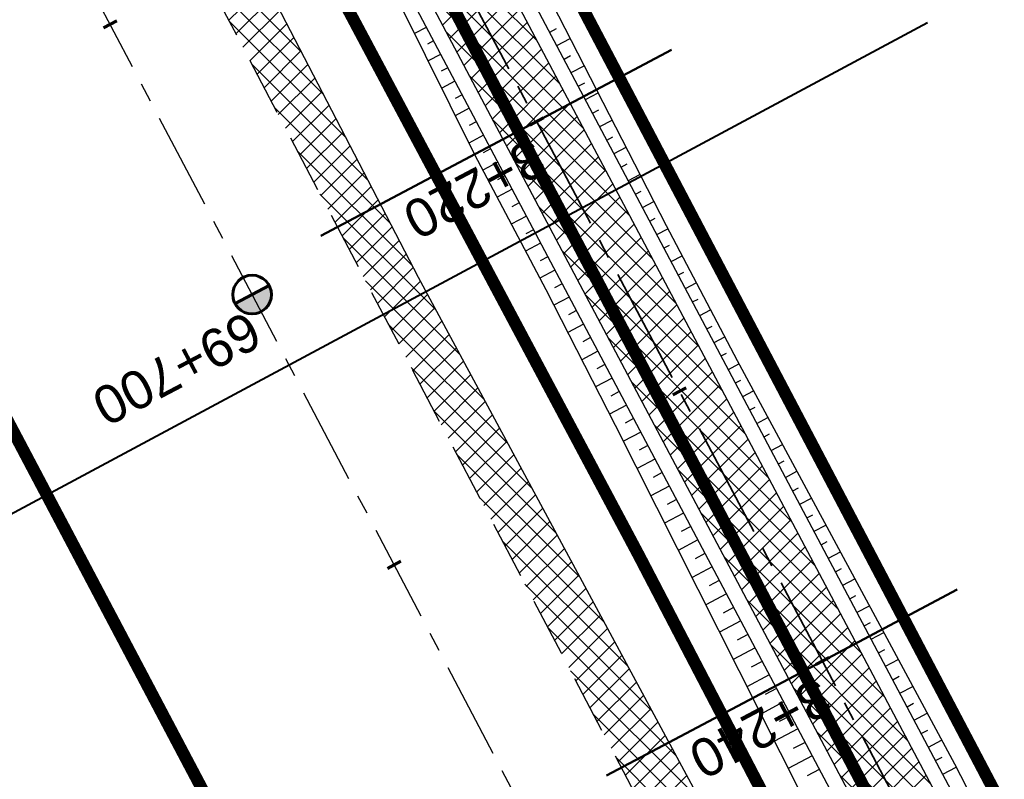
# Model space of a CAD drawing. Header units: metres. Extents: x 7529682 to 7533711, y 5721195 to 5727842.
# Tile 90 of 232: x 7531200 to 7531232, y 5724934 to 5724958. Entities that reach past the tile are written whole.
import ezdxf

# ---------------------------------------------------------------- set-up
doc = ezdxf.new("R2010")
doc.units = ezdxf.units.M
for name, pattern in [('817-dzialki-09-05-04$0$HIDDEN', [0.375, 0.25, -0.125]), ('ACAD_ISO05W100', [33, 24, -3, 0, -3, 0, -3]), ('CENTER', [50.800000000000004, 31.75, -6.35, 6.35, -6.35]), ('CENTER2', [28.575000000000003, 19.05, -3.175, 3.175, -3.175]), ('HIDDEN', [9.524999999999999, 6.35, -3.175])]:
    doc.linetypes.add(name, pattern=pattern)
for name, color, linetype in [('C-DROGI-SYTUACJA', 7, 'Continuous'), ('C-DROGI-SYTUACJA-ETYKIETY', 7, 'Continuous'), ('D-hatch-pobocza', 131, 'Continuous'), ('D-pobocza', 60, 'Continuous'), ('D-rowy', 160, 'Continuous'), ('D-skarpa', 2, 'Continuous'), ('D-skarpa-kreskowanie', 2, 'Continuous')]:
    doc.layers.add(name, color=color, linetype=linetype)
for name, color, linetype, lineweight, true_color in [('D-hatch-ciag-pieszo-rowerowy', 7, 'Continuous', 13, 0xff9f80), ('D-LR-etap-III', 7, '817-dzialki-09-05-04$0$HIDDEN', 50, 0x00008f), ('D-przekroje-pop', 7, 'Continuous', 50, 0x000099), ('D-typowe', 7, 'Continuous', 40, 0x0061c2)]:
    doc.layers.add(name, color=color, linetype=linetype, lineweight=lineweight, true_color=true_color)
for name, color, linetype, lineweight in [('D-krawędzie', 3, 'Continuous', 30), ('D-obrzeża', 2, 'Continuous', 30), ('D-oś', 10, 'CENTER', 30), ('D-pas-drogowy', 7, 'ACAD_ISO05W100', 50)]:
    doc.layers.add(name, color=color, linetype=linetype, lineweight=lineweight)
doc.layers.add('poprzeczki', color=7, linetype='Continuous', true_color=0x0000c7)
doc.styles.get("Standard").update_dxf_attribs({"font": 'arial.ttf'})

# ---------------------------------------------------------------- blocks, each defined once
blk = doc.blocks.new('kilometraz')
at = {"linetype": 'ByBlock', "lineweight": -2}
blk.add_hatch(color=0, dxfattribs=at).paths.add_polyline_path([(0, -0.28125, 0.4142135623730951), (0.28125, 0, 0.4142135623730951), (0, 0.28125)])
at = {"color": 0, "linetype": 'ByBlock', "lineweight": -2}
blk.add_line((0, 0.28125), (0, -0.28125), dxfattribs=at)
blk.add_circle((0, 0), 0.28125, dxfattribs=at)
blk = doc.blocks.new('AeccTickLine')
at = {"color": 0, "linetype": 'ByBlock', "lineweight": -2}
blk.add_line((0, 1), (-3.673819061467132e-16, -1), dxfattribs=at)

msp = doc.modelspace()

# ---------------------------------------------------------------- hatches: boundary and pattern name
at = {"layer": 'D-hatch-ciag-pieszo-rowerowy'}
h = msp.add_hatch(dxfattribs=at)
h.set_pattern_fill('ANSI37', color=256, scale=0.15, style=0)
h.set_pattern_definition([(45, (0.8853450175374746, 0.4649341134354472), (-0.3367596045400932, 0.3367596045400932), []), (135, (0.8853450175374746, 0.4649341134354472), (-0.3367596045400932, -0.3367596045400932), [])])
h.paths.add_polyline_path([(7531176.001662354, 5725035.63263457), (7531173.776119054, 5725034.493482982), (7531202.515371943, 5724979.795162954), (7531233.695975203, 5724920.949650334), (7531258.824090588, 5724873.473403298), (7531292.224994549, 5724809.507396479), (7531303.703463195, 5724787.477282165), (7531306.469608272, 5724787.578715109), (7531294.441068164, 5724810.664555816), (7531261.036940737, 5724874.63673589), (7531235.905024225, 5724922.120164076), (7531204.726462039, 5724980.961824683)])
at = {"layer": 'D-hatch-pobocza'}
h = msp.add_hatch(dxfattribs=at)
h.set_pattern_fill('ANSI37', color=256, scale=0.15, style=0)
h.set_pattern_definition([(45, (0, 0), (-0.3367596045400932, 0.3367596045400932), []), (135, (0, 0), (-0.3367596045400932, -0.3367596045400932), [])])
h.paths.add_polyline_path([(7531224.12, 5724929.62), (7531213.15, 5724949.98), (7531200.73, 5724973.91), (7531188.83, 5724996.41), (7531176.889999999, 5725019.33), (7531166.91, 5725038.07), (7531158.980160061, 5725054.059290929), (7531158.14196267, 5725051.386259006), (7531167.380094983, 5725033.766927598), (7531197.164745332, 5724976.987689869), (7531228.151004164, 5724918.034426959), (7531253.152837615, 5724870.491119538), (7531286.7961686, 5724806.653565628), (7531296.234606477, 5724788.675232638), (7531298.77605959, 5724787.517560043), (7531278.139999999, 5724826.49), (7531263.88, 5724853.83), (7531259.009999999, 5724862.85), (7531247.509999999, 5724884.88), (7531235.21, 5724908.21)])

# ---------------------------------------------------------------- linework, layer by layer
at = {"layer": 'C-DROGI-SYTUACJA', "color": 10, "linetype": 'CENTER2', "lineweight": 35, "ltscale": 0.2}
msp.add_lwpolyline([(7531154.313313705, 5725078.4002911, -0.06893621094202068), (7531156.868938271, 5725074.829562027), (7531166.993104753, 5725055.549823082, -0.06873154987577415), (7531168.47910387, 5725051.431584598), (7531169.100428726, 5725048.502816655, 0.0687825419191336), (7531171.889509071, 5725040.775727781), (7531203.620916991, 5724980.378493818), (7531234.800499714, 5724921.534907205), (7531259.930515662, 5724874.055069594), (7531293.333031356, 5724810.085976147), (7531313.159872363, 5724772.033203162), (7531341.528881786, 5724719.923105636, -0.009023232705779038), (7531346.533284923, 5724710.322073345), (7531363.734853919, 5724675.815312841), (7531380.064961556, 5724644.822693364), (7531398.584264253, 5724609.362510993), (7531424.896642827, 5724559.228182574), (7531446.141834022, 5724518.960513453), (7531474.815809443, 5724464.451899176), (7531498.201389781, 5724419.897359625)], format="xyb", dxfattribs=at)
at = {"layer": 'D-krawędzie', "linetype": 'HIDDEN', "ltscale": 0.3, "flags": 128}
msp.add_lwpolyline([(7530572.009999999, 5726166.06), (7530620.380949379, 5726072.761487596), (7530641.555222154, 5726032.007915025), (7530660.960861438, 5725995.070069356), (7530689.128213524, 5725941.540167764), (7530707.335918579, 5725907.031820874), (7530725.255781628, 5725873.092686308), (7530743.969545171, 5725837.653904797), (7530770.526708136, 5725787.119408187), (7530787.864146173, 5725754.266918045), (7530809.897571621, 5725712.541613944), (7530824.739035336, 5725684.389287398), (7530840.856259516, 5725653.693092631), (7530860.675070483, 5725616.154465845), (7530865.283000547, 5725607.394015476), (7530878.050274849, 5725583.079962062), (7530918.171722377, 5725507.178125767), (7530950.162943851, 5725446.305402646), (7530993.419108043, 5725364.264712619), (7531022.766433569, 5725308.719304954), (7531053.80955549, 5725249.872416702), (7531081.165622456, 5725197.874670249), (7531103.902359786, 5725154.540603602), (7531128.123220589, 5725108.448161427), (7531149.3, 5725068.249999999), (7531167.380094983, 5725033.766927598), (7531197.164745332, 5724976.987689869), (7531228.151004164, 5724918.034426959), (7531253.152837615, 5724870.491119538), (7531286.7961686, 5724806.653565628), (7531306.739858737, 5724768.664832), (7531335.094443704, 5724714.652299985), (7531357.3191504, 5724672.438740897), (7531373.644908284, 5724641.454376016), (7531392.161870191, 5724605.998675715), (7531418.480331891, 5724555.852756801), (7531439.726902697, 5724515.582472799), (7531468.399107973, 5724461.077223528), (7531491.782023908, 5724416.527754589), (7531531.990296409, 5724339.832565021), (7531557.226635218, 5724291.658956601), (7531569.851546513, 5724267.577443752), (7531591.375556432, 5724226.547822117), (7531610.003879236, 5724191.103071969), (7531616.882991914, 5724177.998849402), (7531629.984986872, 5724153.025496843), (7531641.006768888, 5724132.021778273), (7531664.906257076, 5724087.616922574), (7531677.64401952, 5724064.785715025), (7531683.112433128, 5724054.988140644), (7531686.752875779, 5724048.180044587), (7531695.447538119, 5724031.696667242), (7531703.748818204, 5724015.917210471), (7531709.214143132, 5724005.513965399), (7531719.388607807, 5723986.14687362), (7531726.295217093, 5723973.000144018), (7531732.740794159, 5723960.735633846), (7531735.13, 5723956.19)], dxfattribs=at)
at = {"layer": 'D-LR-etap-III', "ltscale": 10, "flags": 128}
msp.add_lwpolyline([(7531750.474471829, 5723895.103125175, 0.4, 0.4, 0), (7531750.505, 5723895.13, 0.4, 0.4, 0), (7531682.71, 5724022.92, 0.4, 0.4, 0), (7531619.177023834, 5724147.203692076, 0.4, 0.4, 0), (7531592.308960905, 5724198.48863389, 0.4, 0.4, 0), (7531553.263875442, 5724272.918564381, 0.4, 0.4, 0), (7531504.019999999, 5724366.79, 0.4, 0.4, 0), (7531482.09, 5724407.62, 0.4, 0.4, 0), (7531412.350402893, 5724541.182759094, 0.4, 0.4, 0), (7531388.463669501, 5724586.929768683, 0.4, 0.4, 0), (7531345.12, 5724669.94, 0.4, 0.4, 0), (7531127.66, 5725081.67, 0.4, 0.4, 0), (7531059.253139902, 5725211.040795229, 0.4, 0.4, 0), (7531008.007244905, 5725307.953830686, 0.4, 0.4, 0), (7530964.181635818, 5725390.835555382, 0.4, 0.4, 0), (7530914.557354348, 5725484.683561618, 0.4, 0.4, 0), (7530865.243241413, 5725577.493975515, 0.4, 0.4, 0), (7530840.085257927, 5725624.058651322, 0.4, 0.4, 0), (7530802.559525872, 5725694.924584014, 0.4, 0.4, 0), (7530755.54, 5725787.51, 0.4, 0.4, 0), (7530708.717810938, 5725876.303221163, 0.4, 0.4, 0), (7530695.12, 5725902.09, 0.4, 0.4, 0), (7530642.91397006, 5726001.07839487, 0.4, 0.4, 0), (7530634.934723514, 5726016.146615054, 0.4, 0.4, 0), (7530610.820000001, 5726061.929999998, 0.4, 0.4, 0), (7530610.820000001, 5726061.929999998, 0.4, 0.4, 0), (7530607.21, 5726063.51, 0.4, 0.4, 0), (7530597.42, 5726080.68, 0.4, 0.4, 0), (7530591.16, 5726088.44, 0.4, 0.4, 0), (7530581.28, 5726107.21, 0.4, 0.4, 0), (7530571.29, 5726130.56, 0.4, 0.4, 0), (7530549.554994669, 5726171.527317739, 0.4, 0.4, 0), (7530531.014309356, 5726206.473807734, 0.4, 0.4, 0), (7530516.461208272, 5726236.016618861, 0.4, 0.4, 0), (7530500.798929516, 5726266.141265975, 0.4, 0.4, 0), (7530491.349999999, 5726283.94, 0.4, 0.4, 0), (7530482.4, 5726303.41, 0.4, 0.4, 0), (7530482.4, 5726303.41, 0.4, 0.4, 0), (7530450.41, 5726357.28, 0.4, 0.4, 0), (7530397.759396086, 5726458.499907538, 0.4, 0.4, 0), (7530334.707815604, 5726583.664702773, 0.4, 0.4, 0), (7530303.939274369, 5726645.167943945, 0.4, 0.4, 0), (7530300.509779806, 5726651.777515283, 0.4, 0.4, 0), (7530289.213532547, 5726671.966724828, 0.4, 0.4, 0), (7530281.54, 5726685.57, 0.4, 0.4, 0), (7530261.37085633, 5726724.163374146, 0.4, 0.4, 0), (7530254.03, 5726738.21, 0.4, 0.4, 0), (7530197.219999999, 5726845.06, 0.4, 0.4, 0), (7530194.71, 5726849.15, 0.4, 0.4, 0), (7530195.92, 5726850.75, 0.4, 0.4, 0), (7530170.546669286, 5726892.961489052, 0.4, 0.4, 0), (7530143.174718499, 5726945.065838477, 0.4, 0.4, 0), (7530105.059999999, 5727018.32, 0.4, 0.4, 0), (7530100.059999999, 5727027.16, 0.4, 0.4, 0), (7530062.318670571, 5727099.625398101, 0.4, 0.4, 0), (7530015.378537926, 5727189.420463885, 0.4, 0.4, 0), (7529983.207960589, 5727250.206596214, 0.4, 0.4, 0), (7529953.284293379, 5727306.74720398, 0.4, 0.4, 0), (7529900.67053443, 5727406.15903814, 0.4, 0.4, 0), (7529890.630239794, 5727425.131178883, 0.4, 0.4, 0), (7529875.155383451, 5727454.426350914, 0.4, 0.4, 0), (7529857.560096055, 5727487.787346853, 0.4, 0.4, 0), (7529835.194401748, 5727530.19312405, 0.4, 0.4, 0), (7529811.740544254, 5727574.662079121, 0.4, 0.4, 0), (7529792.101859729, 5727611.922638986, 0.4, 0.4, 0), (7529768.066117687, 5727657.469613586, 0.4, 0.4, 0), (7529755.210566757, 5727682.131373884, 0.4, 0.4, 0), (7529753.309999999, 5727681.13, 0.4, 0.4, 0), (7529739.21, 5727707.77, 0.4, 0.4, 0), (7529735.394745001, 5727711.251990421, 0.4, 0.4, 0), (7529725.42, 5727730.2, 0.4, 0.4, 0), (7529723.55, 5727729.88, 0.4, 0.4, 0), (7529695.566668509, 5727782.932080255, 0.4, 0.4, 0), (7529717.67971874, 5727794.024357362, 0.4, 0.4, 0), (7529736.274870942, 5727758.647400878, 0.4, 0.4, 0), (7529736.274870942, 5727758.647400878, 0.4, 0.4, 0), (7529744.511003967, 5727750.406106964, 0.4, 0.4, 0), (7529744.511003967, 5727750.406106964, 0.4, 0.4, 0), (7529750.282568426, 5727738.549848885, 0.4, 0.4, 0), (7529777.108510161, 5727687.569424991, 0.4, 0.4, 0), (7529796.51537536, 5727651.329932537, 0.4, 0.4, 0), (7529814.937945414, 5727616.793170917, 0.4, 0.4, 0), (7529839.006722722, 5727572.303976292, 0.4, 0.4, 0), (7529860.617626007, 5727532.509108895, 0.4, 0.4, 0), (7529882.348967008, 5727491.504261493, 0.4, 0.4, 0), (7529904.865139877, 5727449.096370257, 0.4, 0.4, 0), (7529920.747384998, 5727418.884773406, 0.4, 0.4, 0), (7529946.676504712, 5727368.547487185, 0.4, 0.4, 0), (7529972.024701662, 5727320.573310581, 0.4, 0.4, 0), (7529987.740014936, 5727290.153392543, 0.4, 0.4, 0), (7529996.497385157, 5727273.661630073, 0.4, 0.4, 0), (7530017.541471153, 5727234.202689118, 0.4, 0.4, 0), (7530033.053657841, 5727204.864166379, 0.4, 0.4, 0), (7530051.622983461, 5727170.222745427, 0.4, 0.4, 0), (7530069.276612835, 5727137.015751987, 0.4, 0.4, 0), (7530089.385386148, 5727097.533639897, 0.4, 0.4, 0), (7530109.712512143, 5727060.746615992, 0.4, 0.4, 0), (7530136.769722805, 5727011.640131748, 0.4, 0.4, 0), (7530162.446686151, 5726962.743777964, 0.4, 0.4, 0), (7530187.674104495, 5726916.992101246, 0.4, 0.4, 0), (7530207.820739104, 5726879.335323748, 0.4, 0.4, 0), (7530230.625609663, 5726834.518686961, 0.4, 0.4, 0), (7530262.288093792, 5726776.61832811, 0.4, 0.4, 0), (7530277.509672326, 5726760.213143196, 0.4, 0.4, 0), (7530286.036865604, 5726744.106684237, 0.4, 0.4, 0), (7530288.097472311, 5726735.884066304, 0.4, 0.4, 0), (7530290.393870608, 5726725.046963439, 0.4, 0.4, 0), (7530296.17664807, 5726713.582980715, 0.4, 0.4, 0), (7530302.726195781, 5726701.18226779, 0.4, 0.4, 0), (7530325.685047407, 5726657.466383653, 0.4, 0.4, 0), (7530343.243978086, 5726623.648592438, 0.4, 0.4, 0), (7530360.229820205, 5726591.746871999, 0.4, 0.4, 0), (7530383.20855044, 5726548.059469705, 0.4, 0.4, 0), (7530406.017875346, 5726503.605514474, 0.4, 0.4, 0), (7530427.464919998, 5726462.620289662, 0.4, 0.4, 0), (7530447.9278544, 5726424.388014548, 0.4, 0.4, 0), (7530471.126878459, 5726379.920667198, 0.4, 0.4, 0), (7530490.501003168, 5726343.033350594, 0.4, 0.4, 0), (7530509.499458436, 5726306.733076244, 0.4, 0.4, 0), (7530529.890269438, 5726267.244072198, 0.4, 0.4, 0), (7530543.852446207, 5726238.990319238, 0.4, 0.4, 0), (7530554.808897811, 5726218.943990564, 0.4, 0.4, 0), (7530559.027108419, 5726212.223286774, 0.4, 0.4, 0), (7530563.060988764, 5726206.409670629, 0.4, 0.4, 0), (7530566.93354971, 5726200.463543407, 0.4, 0.4, 0), (7530569.771022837, 5726194.901501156, 0.4, 0.4, 0), (7530571.47319415, 5726191.282350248, 0.4, 0.4, 0), (7530572.839142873, 5726188.024533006, 0.4, 0.4, 0), (7530575.295071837, 5726182.034664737, 0.4, 0.4, 0), (7530579.736851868, 5726173.306070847, 0.4, 0.4, 0), (7530583.3, 5726167.41, 0.4, 0.4, 0), (7530593.4, 5726163.33, 0.4, 0.4, 0), (7530598.618375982, 5726155.264489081, 0.4, 0.4, 0), (7530608.258304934, 5726140.497132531, 0.4, 0.4, 0), (7530603.269999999, 5726136.83, 0.4, 0.4, 0), (7530606.53, 5726131.84, 0.4, 0.4, 0), (7530604.239057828, 5726124.21679044, 0.4, 0.4, 0), (7530605.847136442, 5726121.630127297, 0.4, 0.4, 0), (7530608.971611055, 5726116.164124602, 0.4, 0.4, 0), (7530618.114293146, 5726097.791111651, 0.4, 0.4, 0), (7530651.213125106, 5726034.959524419, 0.4, 0.4, 0), (7530670.243741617, 5725998.61095082, 0.4, 0.4, 0), (7530698.075474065, 5725945.952624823, 0.4, 0.4, 0), (7530716.505955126, 5725911.3051464, 0.4, 0.4, 0), (7530735.223454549, 5725875.667401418, 0.4, 0.4, 0), (7530752.504235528, 5725842.154920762, 0.4, 0.4, 0), (7530778.310652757, 5725793.501254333, 0.4, 0.4, 0), (7530797.499961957, 5725756.381811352, 0.4, 0.4, 0), (7530812.518974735, 5725728.28874362, 0.4, 0.4, 0), (7530820.039295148, 5725713.160404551, 0.4, 0.4, 0), (7530822.422446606, 5725710.193574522, 0.4, 0.4, 0), (7530833.154893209, 5725688.800634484, 0.4, 0.4, 0), (7530849.629354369, 5725656.158601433, 0.4, 0.4, 0), (7530867.98290276, 5725621.963939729, 0.4, 0.4, 0), (7530872.629809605, 5725612.88760475, 0.4, 0.4, 0), (7530880.354488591, 5725597.594500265, 0.4, 0.4, 0), (7530883.839446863, 5725593.389159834, 0.4, 0.4, 0), (7530891.782113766, 5725587.763349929, 0.4, 0.4, 0), (7530895.038670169, 5725584.280746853, 0.4, 0.4, 0), (7530897.033644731, 5725580.941110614, 0.4, 0.4, 0), (7530900.951646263, 5725579.945856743, 0.4, 0.4, 0), (7530904.80970798, 5725571.977328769, 0.4, 0.4, 0), (7530903.682362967, 5725568.566434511, 0.4, 0.4, 0), (7530908.900614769, 5725558.844845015, 0.4, 0.4, 0), (7530910.252030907, 5725545.671606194, 0.4, 0.4, 0), (7530912.872986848, 5725538.645543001, 0.4, 0.4, 0), (7530945.278171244, 5725478.464284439, 0.4, 0.4, 0), (7530959.692318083, 5725450.24628822, 0.4, 0.4, 0), (7531002.82670893, 5725368.192370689, 0.4, 0.4, 0), (7531044.703532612, 5725290.314293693, 0.4, 0.4, 0), (7531064.098839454, 5725253.212562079, 0.4, 0.4, 0), (7531083.010253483, 5725216.677517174, 0.4, 0.4, 0), (7531113.013137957, 5725158.465613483, 0.4, 0.4, 0), (7531137.364304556, 5725113.07076138, 0.4, 0.4, 0), (7531150.830830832, 5725086.711759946, 0.4, 0.4, 0), (7531159.745663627, 5725076.640848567, 0.4, 0.4, 0), (7531166.309999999, 5725074.58, 0.4, 0.4, 0), (7531172.29, 5725062.58, 0.4, 0.4, 0), (7531170.589828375, 5725055.605912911, 0.4, 0.4, 0), (7531173.732823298, 5725044.080706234, 0.4, 0.4, 0), (7531215.342008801, 5724964.859648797, 0.4, 0.4, 0), (7531238.054496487, 5724921.684649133, 0.4, 0.4, 0), (7531262.389821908, 5724875.282876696, 0.4, 0.4, 0), (7531295.587160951, 5724811.265731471, 0.4, 0.4, 0), (7531348.487908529, 5724712.362812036, 0.4, 0.4, 0), (7531363.740817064, 5724682.68394264, 0.4, 0.4, 0), (7531366.986905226, 5724675.865317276, 0.4, 0.4, 0), (7531382.541261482, 5724646.110625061, 0.4, 0.4, 0), (7531401.299165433, 5724610.874551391, 0.4, 0.4, 0), (7531428.964837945, 5724558.862274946, 0.4, 0.4, 0), (7531449.111202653, 5724520.397801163, 0.4, 0.4, 0), (7531477.292992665, 5724465.831467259, 0.4, 0.4, 0), (7531500.996290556, 5724421.112506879, 0.4, 0.4, 0), (7531512.121834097, 5724400.549045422, 0.4, 0.4, 0), (7531513.78163794, 5724396.757451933, 0.4, 0.4, 0), (7531526.32, 5724379.39, 0.4, 0.4, 0), (7531566.783642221, 5724302.73628205, 0.4, 0.4, 0), (7531578.579156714, 5724282.774819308, 0.4, 0.4, 0), (7531584.232619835, 5724273.111246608, 0.4, 0.4, 0), (7531590.109283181, 5724263.508189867, 0.4, 0.4, 0), (7531593.027899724, 5724258.771479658, 0.4, 0.4, 0), (7531595.711841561, 5724254.226824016, 0.4, 0.4, 0), (7531601.659976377, 5724243.898197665, 0.4, 0.4, 0), (7531606.097733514, 5724235.986407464, 0.4, 0.4, 0), (7531609.382207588, 5724230.799061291, 0.4, 0.4, 0), (7531611.580260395, 5724227.671180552, 0.4, 0.4, 0), (7531612.707802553, 5724225.86410867, 0.4, 0.4, 0), (7531618.665224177, 5724214.480919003, 0.4, 0.4, 0), (7531619.885522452, 5724212.333950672, 0.4, 0.4, 0), (7531620.931818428, 5724210.787064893, 0.4, 0.4, 0), (7531623.518605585, 5724207.111542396, 0.4, 0.4, 0), (7531626.143926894, 5724203.61306897, 0.4, 0.4, 0), (7531632.022984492, 5724196.485954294, 0.4, 0.4, 0), (7531653.949089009, 5724152.617641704, 0.4, 0.4, 0), (7531656.750690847, 5724143.103797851, 0.4, 0.4, 0), (7531659.61440691, 5724133.254504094, 0.4, 0.4, 0), (7531661.627147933, 5724128.646047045, 0.4, 0.4, 0.01093811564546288), (7531674.314987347, 5724101.43546424, 0.4, 0.4, 0), (7531685.137626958, 5724081.408252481, 0.4, 0.4, 0), (7531692.159945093, 5724066.277333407, 0.4, 0.4, 0), (7531699.662164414, 5724051.388120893, 0.4, 0.4, 0), (7531704.480624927, 5724040.808561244, 0.4, 0.4, 0), (7531704.480624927, 5724040.808561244, 0.4, 0.4, 0), (7531704.401251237, 5724037.368913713, 0.4, 0.4, 0), (7531720.383609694, 5724003.441317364, 0.4, 0.4, 0), (7531728.79890528, 5723986.206298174, 0.4, 0.4, 0), (7531733.237926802, 5723977.192631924, 0.4, 0.4, 0), (7531736.750027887, 5723969.505210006, 0.4, 0.4, 0), (7531737.336143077, 5723968.518916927, 0.4, 0.4, 0), (7531738.285051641, 5723967.699360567, 0.4, 0.4, 0), (7531742.180915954, 5723962.346428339, 0.4, 0.4, 0), (7531744.286141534, 5723958.615526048, 0.4, 0.4, 0), (7531755.393260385, 5723944.192617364, 0.4, 0.4, 0), (7531758.69, 5723936.76, 0.4, 0.4, 0), (7531780.08, 5723929.25, 0.4, 0.4, 0), (7531792.611989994, 5723906.337708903, 0.4, 0.4, 0), (7531792.611989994, 5723906.337708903, 0.4, 0.4, 0), (7531756.962094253, 5723883.055323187, 0.4, 0.4, 0), (7531750.46, 5723895.130000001, 0.4, 0.4, 0), (7531750.46, 5723895.130000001, 0, 0, 0)], format="xyseb", dxfattribs=at)
at = {"layer": 'D-obrzeża'}
for points in [[(7531306.469608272, 5724787.578715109), (7531294.441068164, 5724810.664555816), (7531261.036940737, 5724874.63673589), (7531235.905024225, 5724922.120164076), (7531204.726462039, 5724980.961824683), (7531173.078268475, 5725041.196618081, -0.06878949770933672), (7531170.288801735, 5725048.924442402), (7531169.644367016, 5725051.962144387, 0.06857369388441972), (7531168.255622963, 5725055.814645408), (7531166.709236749, 5725058.763974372, -0.2909904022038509), (7531166.888084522, 5725060.902702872), (7531168.105220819, 5725062.504529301)], [(7531162.547399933, 5725061.317843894), (7531165.881540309, 5725054.958839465, -0.06857369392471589), (7531167.270284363, 5725051.106338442), (7531167.914945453, 5725048.067569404, 0.06878949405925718), (7531170.704411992, 5725040.339745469), (7531202.515371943, 5724979.795162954), (7531233.695975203, 5724920.949650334), (7531258.824090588, 5724873.473403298), (7531292.224994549, 5724809.507396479), (7531312.052212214, 5724771.453899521), (7531340.423454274, 5724719.339022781, -0.009020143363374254), (7531345.426151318, 5724709.741280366), (7531362.628782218, 5724675.232985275), (7531378.958019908, 5724644.242016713), (7531397.476854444, 5724608.78273076), (7531423.790449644, 5724558.646084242), (7531445.035916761, 5724518.377892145), (7531473.709538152, 5724463.869950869), (7531497.094585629, 5724419.316425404), (7531505.905040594, 5724402.510940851, -0.03317121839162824), (7531508.586352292, 5724396.450655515), (7531511.248060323, 5724389.164100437)]]:
    msp.add_lwpolyline(points, format="xyb", dxfattribs=at)
at = {"layer": 'D-oś', "ltscale": 0.1}
msp.add_lwpolyline([(7531488.682972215, 5724414.901138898), (7531465.30154836, 5724459.447768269), (7531436.630334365, 5724513.951133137), (7531415.382990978, 5724554.222881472), (7531389.061122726, 5724604.375291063), (7531370.54547166, 5724639.828481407), (7531354.22214964, 5724670.808223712), (7531331.99647235, 5724713.023626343), (7531303.640952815, 5724767.037938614), (7531283.698553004, 5724805.024214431), (7531250.055061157, 5724868.862076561), (7531225.052886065, 5724916.406033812), (7531194.065303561, 5724975.361817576), (7531164.280332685, 5725032.141666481), (7531146.201824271, 5725066.621712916), (7531125.025790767, 5725106.818458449), (7531100.803065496, 5725152.914450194), (7531078.067230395, 5725196.24679728), (7531050.712974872, 5725248.241100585), (7531019.671816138, 5725307.084268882), (7530990.323090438, 5725362.632329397), (7530947.065833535, 5725444.675091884), (7530915.075467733, 5725505.546186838), (7530874.953735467, 5725581.448561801)], dxfattribs=at)
at = {"layer": 'D-pas-drogowy', "ltscale": 0.2, "flags": 128}
msp.add_lwpolyline([(7531633.018560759, 5724182.834272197, 0.4, 0.4, 0), (7531617.558899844, 5724211.608162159, 0.4, 0.4, 0), (7531566.783642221, 5724302.73628205, 0.4, 0.4, 0), (7531538.419082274, 5724356.469679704, 0.4, 0.4, 0), (7531526.32, 5724379.39, 0.4, 0.4, 0), (7531516.102085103, 5724393.607319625, 0.4, 0.4, 0.001485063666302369), (7531513.78037409, 5724396.837773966, 0.4, 0.4, 0), (7531501.87, 5724413.41, 0.4, 0.4, 0), (7531474.926107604, 5724464.507896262, 0.4, 0.4, 0), (7531446.200436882, 5724518.992313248, 0.4, 0.4, 0), (7531424.962185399, 5724559.262257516, 0.4, 0.4, 0), (7531398.444460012, 5724609.565801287, 0.4, 0.4, 0), (7531379.647455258, 5724645.216004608, 0.4, 0.4, 0), (7531365.23, 5724672.56, 0.4, 0.4, 0), (7531341.305752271, 5724717.915356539, 0.4, 0.4, 0), (7531312.899996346, 5724771.788898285, 0.4, 0.4, 0), (7531292.590923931, 5724810.306502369, 0.4, 0.4, 0), (7531259.391619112, 5724873.271351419, 0.4, 0.4, 0), (7531233.740401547, 5724921.922582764, 0.4, 0.4, 0), (7531203.072738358, 5724980.092044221, 0.4, 0.4, 0), (7531173.471398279, 5725036.225177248, 0.4, 0.4, 0), (7531168.269999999, 5725046.09, 0.4, 0.4, 0), (7531172.29, 5725062.58, 0.4, 0.4, 0), (7531166.309999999, 5725074.58, 0.4, 0.4, 0), (7531150.32, 5725079.6, 0.4, 0.4, 0), (7531141.5, 5725096.43, 0.4, 0.4, 0), (7531109.311735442, 5725157.814415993, 0.4, 0.4, 0), (7531086.641300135, 5725201.047918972, 0.4, 0.4, 0), (7531059.198258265, 5725253.383662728, 0.4, 0.4, 0), (7531028.206828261, 5725312.48946212, 0.4, 0.4, 0), (7530999.104694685, 5725367.990143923, 0.4, 0.4, 0), (7530956.247527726, 5725449.724815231, 0.4, 0.4, 0), (7530924.397774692, 5725510.463768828, 0.4, 0.4, 0), (7530897.509999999, 5725561.74, 0.4, 0.4, 0), (7530894.46, 5725566.14, 0.4, 0.4, 0), (7530892.16, 5725570.49, 0.4, 0.4, 0), (7530869.362688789, 5725613.307018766, 0.4, 0.4, 0), (7530861.693971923, 5725627.704613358, 0.4, 0.4, 0), (7530852.74, 5725644.52, 0.4, 0.4, 0), (7530831.509999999, 5725684.2, 0.4, 0.4, 0), (7530811.13, 5725722.52, 0.4, 0.4, 0), (7530792.3476413, 5725757.940652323, 0.4, 0.4, 0), (7530768.03, 5725803.8, 0.4, 0.4, 0), (7530748.768542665, 5725840.178507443, 0.4, 0.4, 0), (7530727.7, 5725879.97, 0.4, 0.4, 0), (7530712.0981582, 5725909.54523909, 0.4, 0.4, 0), (7530693.644105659, 5725944.645156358, 0.4, 0.4, 0), (7530665.702224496, 5725997.538976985, 0.4, 0.4, 0), (7530641.759999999, 5726042.88, 0.4, 0.4, 0), (7530616.5, 5726091.48, 0.4, 0.4, 0), (7530604.628439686, 5726114.319880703, 0.4, 0.4, -0.007762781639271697), (7530602.5, 5726118.43, 0.4, 0.4, 0), (7530603.992037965, 5726123.394821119, 0.4, 0.4, 0), (7530606.53, 5726131.84, 0.4, 0.4, 0), (7530603.269999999, 5726136.83, 0.4, 0.4, 0), (7530593.775620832, 5726151.368713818, 0.4, 0.4, 0), (7530590.202637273, 5726156.84001263, 0.4, 0.4, 0), (7530583.3, 5726167.41, 0.4, 0.4, 0), (7530580.578343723, 5726170.427567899, 0.4, 0.4, 0), (7530575.849999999, 5726175.67, 0.4, 0.4, 0), (7530569.009999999, 5726186.66, 0.4, 0.4, 0), (7530562.555322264, 5726199.189409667, 0.4, 0.4, 0), (7530555.67, 5726211.39, 0.4, 0.4, 0), (7530548.29, 5726224.23, 0.4, 0.4, 0), (7530540.58, 5726237.71, 0.4, 0.4, 0), (7530532.679999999, 5726252.65, 0.4, 0.4, 0), (7530524.059999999, 5726269.35, 0.4, 0.4, 0), (7530502.82, 5726309.91, 0.4, 0.4, 0), (7530488.83, 5726336.63, 0.4, 0.4, 0), (7530466.03, 5726380.16, 0.4, 0.4, 0), (7530438.469999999, 5726432.77, 0.4, 0.4, 0), (7530424.53, 5726459.09, 0.4, 0.4, 0), (7530401.63, 5726502.97, 0.4, 0.4, 0), (7530383.38, 5726538.06, 0.4, 0.4, 0), (7530353.969999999, 5726593.52, 0.4, 0.4, 0), (7530338.469999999, 5726622.74, 0.4, 0.4, 0), (7530322.009999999, 5726653.88, 0.4, 0.4, 0), (7530297.54, 5726700.33, 0.4, 0.4, 0), (7530287.38, 5726719.6, 0.4, 0.4, 0), (7530285.94993921, 5726722.315508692, 0.4, 0.4, 0), (7530280.259999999, 5726733.12, 0.4, 0.4, 0), (7530266.73, 5726758.74, 0.4, 0.4, 0), (7530260.42, 5726770.47, 0.4, 0.4, 0), (7530253.25, 5726783.82, 0.4, 0.4, 0), (7530244.95, 5726799.33, 0.4, 0.4, 0), (7530239.389999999, 5726808.49, 0.4, 0.4, 0), (7530238.29, 5726807.9, 0.4, 0.4, 0), (7530218.11, 5726850.67, 0.4, 0.4, 0), (7530175.906646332, 5726928.168028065, 0.4, 0.4, 0), (7530096.679999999, 5727076.15, 0.4, 0.4, 0), (7530094.679999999, 5727079.89, 0.4, 0.4, 0), (7530064.59693469, 5727135.522637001, 0.4, 0.4, 0), (7530046.730970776, 5727168.8921561, 0.4, 0.4, 0), (7530025.803045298, 5727208.461374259, 0.4, 0.4, 0), (7530012.846501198, 5727232.979315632, 0.4, 0.4, 0), (7529994.15, 5727268.45, 0.4, 0.4, 0), (7529981.670868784, 5727291.93018666, 0.4, 0.4, 0), (7529949.889999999, 5727351.73, 0.4, 0.4, 0), (7529924.75, 5727399.03, 0.4, 0.4, 0), (7529915.515824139, 5727417.099754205, 0.4, 0.4, 0), (7529885.83, 5727475.19, 0.4, 0.4, 0), (7529862.559999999, 5727519.97, 0.4, 0.4, 0), (7529852.984923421, 5727538.191086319, 0.4, 0.4, 0), (7529836.513084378, 5727569.51130111, 0.4, 0.4, 0), (7529815.36890814, 5727609.140983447, 0.4, 0.4, 0), (7529792.795203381, 5727651.247499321, 0.4, 0.4, 0), (7529774.199114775, 5727685.858348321, 0.4, 0.4, 0), (7529746.966026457, 5727736.059440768, 0.4, 0.4, 0), (7529733.92, 5727757.62, 0.4, 0.4, 0), (7529708.607472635, 5727806.388536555, 0.4, 0.4, 0), (7529688.491967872, 5727796.344621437, 0.4, 0.4, 0), (7529723.55, 5727729.88, 0.4, 0.4, 0), (7529725.42, 5727730.2, 0.4, 0.4, 0), (7529735.38, 5727711.28, 0.4, 0.4, 0), (7529739.21, 5727707.77, 0.4, 0.4, 0), (7529753.309999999, 5727681.13, 0.4, 0.4, 0), (7529755.178396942, 5727682.114424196, 0.4, 0.4, 0), (7529792.101859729, 5727611.922638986, 0.4, 0.4, 0), (7529811.740544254, 5727574.662079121, 0.4, 0.4, 0), (7529835.194401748, 5727530.19312405, 0.4, 0.4, 0), (7529857.560096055, 5727487.787346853, 0.4, 0.4, 0), (7529875.155383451, 5727454.426350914, 0.4, 0.4, 0), (7529890.630239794, 5727425.131178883, 0.4, 0.4, 0), (7529900.67053443, 5727406.15903814, 0.4, 0.4, 0), (7529953.284293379, 5727306.74720398, 0.4, 0.4, 0), (7529983.207960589, 5727250.206596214, 0.4, 0.4, 0), (7530015.378537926, 5727189.420463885, 0.4, 0.4, 0), (7530062.318670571, 5727099.625398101, 0.4, 0.4, 0), (7530100.059999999, 5727027.16, 0.4, 0.4, 0), (7530105.059999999, 5727018.32, 0.4, 0.4, 0), (7530143.174718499, 5726945.065838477, 0.4, 0.4, 0), (7530170.546669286, 5726892.961489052, 0.4, 0.4, 0), (7530195.92, 5726850.75, 0.4, 0.4, 0), (7530194.71, 5726849.15, 0.4, 0.4, 0), (7530197.219999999, 5726845.06, 0.4, 0.4, 0), (7530254.03, 5726738.21, 0.4, 0.4, 0), (7530261.37085633, 5726724.163374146, 0.4, 0.4, 0), (7530281.54, 5726685.57, 0.4, 0.4, 0), (7530289.213532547, 5726671.966724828, 0.4, 0.4, 0), (7530300.509779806, 5726651.777515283, 0.4, 0.4, 0), (7530303.939274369, 5726645.167943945, 0.4, 0.4, 0), (7530334.707815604, 5726583.664702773, 0.4, 0.4, 0), (7530397.759396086, 5726458.499907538, 0.4, 0.4, 0), (7530450.41, 5726357.28, 0.4, 0.4, 0), (7530482.4, 5726303.41, 0.4, 0.4, 0), (7530483.687990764, 5726301.003383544, 0.4, 0.4, 0), (7530491.349999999, 5726283.94, 0.4, 0.4, 0), (7530512.67, 5726243.78, 0.4, 0.4, 0), (7530529.429999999, 5726209.46, 0.4, 0.4, 0), (7530571.29, 5726130.56, 0.4, 0.4, 0), (7530581.28, 5726107.21, 0.4, 0.4, 0), (7530591.16, 5726088.44, 0.4, 0.4, 0), (7530597.42, 5726080.68, 0.4, 0.4, 0), (7530607.21, 5726063.51, 0.4, 0.4, 0), (7530610.820000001, 5726061.929999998, 0.4, 0.4, 0), (7530634.934723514, 5726016.146615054, 0.4, 0.4, 0), (7530642.91397006, 5726001.07839487, 0.4, 0.4, 0), (7530695.12, 5725902.09, 0.4, 0.4, 0), (7530708.717810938, 5725876.303221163, 0.4, 0.4, 0), (7530755.54, 5725787.51, 0.4, 0.4, 0), (7530802.559525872, 5725694.924584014, 0.4, 0.4, 0), (7530840.085257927, 5725624.058651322, 0.4, 0.4, 0), (7530865.243241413, 5725577.493975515, 0.4, 0.4, 0), (7530914.557354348, 5725484.683561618, 0.4, 0.4, 0), (7530964.181635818, 5725390.835555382, 0.4, 0.4, 0), (7531008.007244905, 5725307.953830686, 0.4, 0.4, 0), (7531059.253139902, 5725211.040795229, 0.4, 0.4, 0), (7531127.66, 5725081.67, 0.4, 0.4, 0), (7531345.12, 5724669.94, 0.4, 0.4, 0), (7531388.463669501, 5724586.929768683, 0.4, 0.4, 0), (7531412.350402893, 5724541.182759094, 0.4, 0.4, 0), (7531482.09, 5724407.62, 0.4, 0.4, 0), (7531504.019999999, 5724366.79, 0.4, 0.4, 0), (7531519.374444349, 5724337.520497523, 0.4, 0.4, 0), (7531563.748815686, 5724252.931583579, 0.4, 0.4, 0), (7531602.175111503, 5724179.681224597, 0.4, 0.4, 0), (7531619.177023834, 5724147.203692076, 0.4, 0.4, 0), (7531625.038493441, 5724135.63500206, 0.4, 0.4, 0), (7531656.796442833, 5724073.31633882, 0.4, 0.4, 0), (7531675.12, 5724037.36, 0.4, 0.4, 0), (7531682.71, 5724022.92, 0.4, 0.4, 0), (7531705.565196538, 5723979.810545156, 0.4, 0.4, 0), (7531736.605941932, 5723921.261514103, 0.4, 0.4, 0), (7531750.46, 5723895.130000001, 0.4, 0.4, 0), (7531740.769999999, 5723886.56, 0.4, 0.4, 0), (7531732.86, 5723885, 0.4, 0.4, 0), (7531722.179999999, 5723887.77, 0.4, 0.4, 0), (7531729.87, 5723862.17, 0.4, 0.4, 0), (7531742.92, 5723861.93, 0.4, 0.4, 0), (7531763.71, 5723859.52, 0.4, 0.4, 0), (7531768.42, 5723854.12, 0.4, 0.4, 0), (7531787.42, 5723817.97, 0.4, 0.4, 0), (7531795.57, 5723809.82, 0.4, 0.4, 0), (7531816.346897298, 5723819.850397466, 0.4, 0.4, 0), (7531816.346897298, 5723819.850397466, 0.4, 0.4, 0), (7531805.059999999, 5723843.23, 0.4, 0.4, 0), (7531803.61, 5723886.23, 0.4, 0.4, 0), (7531803.61, 5723886.23, 0.4, 0.4, 0), (7531780.08, 5723929.25, 0.4, 0.4, 0), (7531758.69, 5723936.76, 0.4, 0.4, 0), (7531749.3590272, 5723946.412126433, 0.4, 0.4, 0), (7531742.71, 5723953.29, 0.4, 0.4, 0), (7531735.177368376, 5723967.877529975, 0.4, 0.4, 0), (7531722.37, 5723992.68, 0.4, 0.4, 0), (7531705.041669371, 5724030.885563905, 0.4, 0.4, 0), (7531699.469999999, 5724043.17, 0.4, 0.4, 0), (7531692.69, 5724058.11, 0.4, 0.4, 0), (7531679.672010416, 5724084.016803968, 0.4, 0.4, 0), (7531674.55, 5724094.21, 0.4, 0.4, 0), (7531666.633166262, 5724114.002855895, 0.4, 0.4, 0), (7531649, 5724153.82, 0.4, 0.4, 0), (7531641.49, 5724149.34, 0.4, 0.4, 0), (7531626.04, 5724179.34, 0.4, 0.4, 0), (7531633.03, 5724182.84, 0, 0, 0)], format="xyseb", dxfattribs=at)
at = {"layer": 'D-pobocza'}
for points in [[(7531307.02283738, 5724787.599001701), (7531294.884488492, 5724810.895593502), (7531261.479510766, 5724874.86940241), (7531236.346942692, 5724922.354061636), (7531205.168680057, 5724981.195157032), (7531173.553039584, 5725041.367993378, -0.06878949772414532), (7531170.763572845, 5725049.095817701), (7531170.119183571, 5725052.133305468, 0.06857369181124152), (7531168.730439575, 5725055.985806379), (7531167.152059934, 5725058.996154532, -0.29099040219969), (7531167.286195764, 5725060.600200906), (7531168.706932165, 5725062.469977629)], [(7531162.211571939, 5725060.88159827), (7531165.406723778, 5725054.787678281, -0.06857369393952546), (7531166.795467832, 5725050.935177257), (7531167.440174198, 5725047.896194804, 0.06878949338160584), (7531170.229640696, 5725040.168370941), (7531202.073153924, 5724979.561830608), (7531233.254165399, 5724920.715547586), (7531258.381520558, 5724873.24073678), (7531291.781779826, 5724809.275964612), (7531303.155836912, 5724787.446242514)]]:
    msp.add_lwpolyline(points, format="xyb", dxfattribs=at)
msp.add_lwpolyline([(7531298.77605959, 5724787.517560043), (7531278.139999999, 5724826.49), (7531263.88, 5724853.83), (7531259.009999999, 5724862.85), (7531247.509999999, 5724884.88), (7531235.21, 5724908.21), (7531224.12, 5724929.62), (7531213.15, 5724949.98), (7531200.73, 5724973.91), (7531188.83, 5724996.41), (7531176.889999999, 5725019.33), (7531166.91, 5725038.07), (7531158.980160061, 5725054.059290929), (7531158.14196267, 5725051.386259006)], dxfattribs=at)
at = {"layer": 'D-przekroje-pop', "extrusion": (0.468205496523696, -0.8836196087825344, 0)}
for points, elevation in [([(9335191.477877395, 0), (9335186.477877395, 0), (9335178.477877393, 0)], -1532525.37476146), ([(9335191.477877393, 0), (9335186.477877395, 0), (9335178.477877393, 0)], -1532505.37476146)]:
    msp.add_lwpolyline(points, dxfattribs=dict(at, elevation=elevation))
at = {"layer": 'D-rowy', "linetype": 'HIDDEN', "ltscale": 0.1, "const_width": 0.4, "flags": 128}
msp.add_lwpolyline([(7531506.121399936, 5724397.133351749), (7531489.190578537, 5724429.34060068), (7531483.400111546, 5724440.512095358), (7531478.412312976, 5724450.146766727), (7531462.901323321, 5724479.304166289), (7531434.632959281, 5724532.161646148), (7531396.749002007, 5724604.644561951), (7531378.596106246, 5724640.173238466), (7531368.21, 5724659.05), (7531363.9, 5724666.92), (7531355.876537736, 5724682.661796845), (7531338.032693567, 5724716.834919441), (7531309.901853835, 5724770.33291588), (7531304.158114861, 5724781.147276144), (7531299.737467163, 5724789.052054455), (7531294.930113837, 5724798.468047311), (7531279.862466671, 5724827.641362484), (7531247.714582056, 5724888.416734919), (7531220.373424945, 5724940.87265548), (7531195.513546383, 5724987.526839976), (7531168.705641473, 5725038.836315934), (7531161.295913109, 5725053.454680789), (7531161.295913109, 5725053.454680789)], dxfattribs=at)
at = {"layer": 'D-skarpa', "linetype": 'Continuous'}
msp.add_lwpolyline([(7531186.194859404, 5725017.970143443), (7531188.531651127, 5725013.549785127), (7531190.907819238, 5725009.150114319), (7531195.688809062, 5725000.36582669, -0.00163846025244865), (7531202.639565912, 5724987.07342956), (7531204.927207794, 5724982.627248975), (7531205.512757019, 5724981.372425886), (7531207.111628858, 5724978.134940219), (7531212.053603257, 5724969.436468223), (7531214.412513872, 5724965.027845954), (7531221.265491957, 5724951.683418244), (7531223.59378002, 5724947.258569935), (7531228.340419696, 5724938.456595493), (7531230.708019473, 5724934.052577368, -0.0002231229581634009), (7531256.277173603, 5724885.355907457)], format="xyb", dxfattribs=at)
msp.add_lwpolyline([(7531182.774702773, 5725016.173266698), (7531187.409132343, 5725007.311979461), (7531189.711928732, 5725002.873760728), (7531192.002214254, 5724998.428969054), (7531194.337952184, 5724994.0080571), (7531199.082219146, 5724985.204476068), (7531201.396138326, 5724980.772101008), (7531202.02910458, 5724979.542189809), (7531203.731494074, 5724976.343900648), (7531206.08724084, 5724971.933601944), (7531214.984266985, 5724954.01371504), (7531217.316686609, 5724949.591055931), (7531219.598007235, 5724945.141320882), (7531226.348571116, 5724931.742626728)], dxfattribs=at)
at = {"layer": 'D-skarpa-kreskowanie', "linetype": 'Continuous'}
for p, q in [((7531213.405858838, 5724958.174212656, 108.2963563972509), (7531213.020107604, 5724957.969813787, 108.0053031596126)), ((7531217.450022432, 5724958.017225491, 108.4301815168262), (7531217.671216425, 5724958.134430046, 108.2632883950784)), ((7531213.639961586, 5724957.732402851, 108.2972975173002), (7531213.441247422, 5724957.627109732, 108.1473656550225)), ((7531217.68412518, 5724957.575415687, 108.4311226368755), (7531218.12084302, 5724957.806820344, 108.1016145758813)), ((7531213.874064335, 5724957.290593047, 108.2982386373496), (7531213.464958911, 5724957.073819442, 107.9895644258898)), ((7531217.918227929, 5724957.133605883, 108.4320637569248), (7531218.133751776, 5724957.247805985, 108.2694488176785)), ((7531214.108167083, 5724956.848783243, 108.2991797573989), (7531213.897775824, 5724956.737302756, 108.1404374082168)), ((7531218.152330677, 5724956.691796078, 108.4330048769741), (7531218.577708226, 5724956.91719183, 108.1120531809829)), ((7531214.342269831, 5724956.406973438, 108.3001208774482), (7531213.909810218, 5724956.177825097, 107.9738256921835)), ((7531218.386433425, 5724956.249986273, 108.4339459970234), (7531218.596287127, 5724956.361181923, 108.2756092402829)), ((7531214.576372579, 5724955.965163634, 108.3010619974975), (7531214.354304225, 5724955.847495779, 108.1335091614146)), ((7531218.620536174, 5724955.808176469, 108.4348871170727), (7531219.034573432, 5724956.027563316, 108.1224917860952)), ((7531214.810475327, 5724955.523353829, 108.3020031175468), (7531214.354661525, 5724955.281830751, 107.9580869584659)), ((7531218.854638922, 5724955.366366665, 108.4358282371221), (7531219.058822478, 5724955.474557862, 108.2817696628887)), ((7531219.08874167, 5724954.924556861, 108.4367693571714), (7531219.491438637, 5724955.137934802, 108.1329303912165)), ((7531215.044578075, 5724955.081544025, 108.3029442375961), (7531214.810832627, 5724954.957688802, 108.1265809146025)), ((7531215.278680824, 5724954.639734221, 108.3038853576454), (7531214.799512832, 5724954.385836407, 107.942348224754)), ((7531219.322844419, 5724954.482747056, 108.4377104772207), (7531219.52135783, 5724954.5879338, 108.2879300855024)), ((7531215.512783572, 5724954.197924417, 108.3048264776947), (7531215.26827699, 5724954.068367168, 108.1203437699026)), ((7531219.556947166, 5724954.040937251, 108.43865159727), (7531219.948303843, 5724954.248306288, 108.1433689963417)), ((7531215.74688632, 5724953.756114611, 108.305767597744), (7531215.257012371, 5724953.496544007, 107.9361527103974)), ((7531219.791049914, 5724953.599127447, 108.4395927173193), (7531219.98389318, 5724953.701309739, 108.2940905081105)), ((7531215.980989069, 5724953.314304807, 108.3067087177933), (7531215.735621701, 5724953.184291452, 108.1215765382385)), ((7531220.025152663, 5724953.157317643, 108.4405338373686), (7531220.405169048, 5724953.358677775, 108.1538076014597)), ((7531216.215091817, 5724952.872495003, 108.3076498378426), (7531215.723496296, 5724952.612012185, 107.93673600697)), ((7531220.259255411, 5724952.715507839, 108.4414749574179), (7531220.446428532, 5724952.814685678, 108.3002509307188)), ((7531216.449194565, 5724952.430685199, 108.308590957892), (7531216.202966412, 5724952.300215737, 108.1228093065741)), ((7531220.493358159, 5724952.273698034, 108.4424160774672), (7531220.862034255, 5724952.46904926, 108.1642462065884)), ((7531216.683297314, 5724951.988875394, 108.3095320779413), (7531216.189980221, 5724951.727480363, 107.9373193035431)), ((7531220.727460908, 5724951.83188823, 108.4433571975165), (7531220.908963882, 5724951.928061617, 108.3064113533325)), ((7531220.961563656, 5724951.390078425, 108.4442983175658), (7531221.319927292, 5724951.579965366, 108.1739093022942)), ((7531216.917400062, 5724951.54706559, 108.3104731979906), (7531216.670311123, 5724951.416140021, 108.12404207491)), ((7531217.15150281, 5724951.105255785, 108.3114143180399), (7531216.656464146, 5724950.842948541, 107.9379026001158)), ((7531221.195666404, 5724950.948268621, 108.4452394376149), (7531221.374211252, 5724951.042874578, 108.3105255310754)), ((7531217.385605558, 5724950.663445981, 108.3123554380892), (7531217.137655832, 5724950.532064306, 108.1252748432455)), ((7531221.429769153, 5724950.506458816, 108.4461805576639), (7531221.785584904, 5724950.694995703, 108.1777139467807)), ((7531217.619708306, 5724950.221636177, 108.3132965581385), (7531217.122948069, 5724949.95841672, 107.9384858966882)), ((7531221.663871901, 5724950.064649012, 108.447121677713), (7531221.841142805, 5724950.158579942, 108.3133689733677)), ((7531217.853811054, 5724949.779826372, 108.3142376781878), (7531217.60456782, 5724949.647759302, 108.1261811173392)), ((7531221.897974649, 5724949.622839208, 108.4480627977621), (7531222.251242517, 5724949.810026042, 108.1815185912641)), ((7531218.087913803, 5724949.338016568, 108.3151787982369), (7531217.583456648, 5724949.070718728, 107.9345607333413)), ((7531222.132077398, 5724949.181029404, 108.4490039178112), (7531222.308074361, 5724949.274285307, 108.3162124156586)), ((7531218.322016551, 5724948.896206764, 108.3161199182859), (7531218.06680263, 5724948.760975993, 108.1235584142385)), ((7531222.366180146, 5724948.739219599, 108.4499450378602), (7531222.71690013, 5724948.92505638, 108.1853232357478)), ((7531218.556119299, 5724948.454396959, 108.317061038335), (7531218.039720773, 5724948.180771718, 107.9274330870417)), ((7531222.600282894, 5724948.297409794, 108.4508861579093), (7531222.775005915, 5724948.389990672, 108.3190558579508)), ((7531222.834385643, 5724947.85559999, 108.4518272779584), (7531223.182557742, 5724948.040086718, 108.1891278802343)), ((7531218.790222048, 5724948.012587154, 108.3180021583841), (7531218.529037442, 5724947.874192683, 108.1209357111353)), ((7531219.024324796, 5724947.57077735, 108.3189432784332), (7531218.495984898, 5724947.290824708, 107.9203054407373)), ((7531223.068488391, 5724947.413790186, 108.4527683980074), (7531223.24193747, 5724947.505696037, 108.3218993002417)), ((7531219.258427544, 5724947.128967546, 108.3198843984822), (7531218.991272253, 5724946.987409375, 108.1183130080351)), ((7531223.302591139, 5724946.971980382, 108.4537095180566), (7531223.649268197, 5724947.155674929, 108.1921381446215)), ((7531219.492530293, 5724946.687157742, 108.3208255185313), (7531218.952249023, 5724946.400877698, 107.9131777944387)), ((7531223.536693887, 5724946.530170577, 108.4546506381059), (7531223.711647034, 5724946.622873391, 108.3226467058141)), ((7531219.726633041, 5724946.245347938, 108.3217666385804), (7531219.453507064, 5724946.100626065, 108.1156903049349)), ((7531223.770796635, 5724946.088360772, 108.4555917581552), (7531224.123932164, 5724946.275477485, 108.1891474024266)), ((7531219.96073579, 5724945.803538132, 108.3227077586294), (7531219.408513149, 5724945.510930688, 107.9060501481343)), ((7531224.004899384, 5724945.646550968, 108.4565328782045), (7531224.183081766, 5724945.740964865, 108.3220924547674)), ((7531220.194838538, 5724945.361728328, 108.3236488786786), (7531219.915478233, 5724945.213703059, 108.1128686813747)), ((7531224.239002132, 5724945.204741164, 108.4574739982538), (7531224.598596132, 5724945.395280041, 108.1861566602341)), ((7531220.428941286, 5724944.919918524, 108.3245899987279), (7531219.861136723, 5724944.619054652, 107.8961756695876)), ((7531224.47310488, 5724944.76293136, 108.4584151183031), (7531224.654516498, 5724944.859056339, 108.3215382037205)), ((7531220.663044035, 5724944.47810872, 108.3255311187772), (7531220.374599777, 5724944.325270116, 108.107896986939)), ((7531224.707207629, 5724944.321121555, 108.4593562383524), (7531225.0732601, 5724944.515082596, 108.1831659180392)), ((7531220.897146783, 5724944.036298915, 108.3264722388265), (7531220.311174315, 5724943.725808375, 107.8843500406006)), ((7531224.941310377, 5724943.879311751, 108.4602973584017), (7531225.125951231, 5724943.977147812, 108.3209839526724)), ((7531221.131249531, 5724943.594489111, 108.3274133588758), (7531220.833721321, 5724943.436837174, 108.1029252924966)), ((7531225.175413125, 5724943.437501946, 108.4612384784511), (7531225.547924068, 5724943.634885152, 108.1801751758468)), ((7531221.365352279, 5724943.152679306, 108.3283544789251), (7531220.761211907, 5724942.832562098, 107.8725244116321)), ((7531225.409515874, 5724942.995692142, 108.4621795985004), (7531225.597385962, 5724943.095239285, 108.3204297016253)), ((7531221.599455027, 5724942.710869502, 108.3292955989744), (7531221.292842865, 5724942.548404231, 108.0979535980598)), ((7531225.643618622, 5724942.553882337, 108.4631207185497), (7531226.022588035, 5724942.754687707, 108.1771844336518)), ((7531221.833557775, 5724942.269059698, 108.3302367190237), (7531221.211249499, 5724941.939315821, 107.8606987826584)), ((7531225.87772137, 5724942.112072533, 108.464061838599), (7531226.068820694, 5724942.213330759, 108.3198754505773)), ((7531222.067660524, 5724941.827249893, 108.331177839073), (7531221.75196441, 5724941.659971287, 108.0929819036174)), ((7531226.111824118, 5724941.670262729, 108.4650029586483), (7531226.497252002, 5724941.874490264, 108.1741936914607)), ((7531222.301763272, 5724941.385440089, 108.3321189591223), (7531221.661287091, 5724941.046069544, 107.848873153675)), ((7531226.345926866, 5724941.228452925, 108.4659440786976), (7531226.540255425, 5724941.331422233, 108.319321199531)), ((7531222.53586602, 5724940.943630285, 108.3330600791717), (7531222.211085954, 5724940.771538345, 108.0880102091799)), ((7531226.580029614, 5724940.78664312, 108.4668851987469), (7531226.971915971, 5724940.994292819, 108.1712029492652)), ((7531222.769968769, 5724940.50182048, 108.334001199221), (7531222.111324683, 5724940.152823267, 107.8370475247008)), ((7531226.814132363, 5724940.344833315, 108.4678263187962), (7531227.011690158, 5724940.449513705, 108.3187669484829)), ((7531223.004071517, 5724940.060010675, 108.3349423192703), (7531222.670207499, 5724939.883105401, 108.083038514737)), ((7531227.048235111, 5724939.903023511, 108.4687674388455), (7531227.446579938, 5724940.114095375, 108.1682122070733)), ((7531223.238174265, 5724939.618200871, 108.3358834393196), (7531222.561362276, 5724939.259576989, 107.8252218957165)), ((7531227.282337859, 5724939.461213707, 108.4697085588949), (7531227.48312489, 5724939.56760518, 108.318212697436)), ((7531223.472277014, 5724939.176391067, 108.3368245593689), (7531223.129329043, 5724938.994672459, 108.0780668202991)), ((7531227.516440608, 5724939.019403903, 108.4706496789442), (7531227.921243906, 5724939.233897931, 108.1652214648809)), ((7531223.706379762, 5724938.734581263, 108.3377656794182), (7531223.011399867, 5724938.366330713, 107.8133962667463)), ((7531227.750543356, 5724938.577594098, 108.4715907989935), (7531227.954559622, 5724938.685696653, 108.3176584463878)), ((7531227.984646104, 5724938.135784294, 108.4725319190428), (7531228.395774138, 5724938.353629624, 108.1623316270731)), ((7531223.94048251, 5724938.292771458, 108.3387067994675), (7531223.588450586, 5724938.106239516, 108.0730951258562)), ((7531224.174585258, 5724937.850961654, 108.3396479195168), (7531223.461437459, 5724937.473084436, 107.8015706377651)), ((7531228.218748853, 5724937.693974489, 108.4734730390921), (7531228.425641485, 5724937.80360115, 108.3173704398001)), ((7531224.408688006, 5724937.409151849, 108.3405890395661), (7531224.04757213, 5724937.217806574, 108.0681234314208)), ((7531228.452851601, 5724937.252164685, 108.4744141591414), (7531228.869294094, 5724937.472825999, 108.1602040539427)), ((7531224.642790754, 5724936.967342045, 108.3415301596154), (7531223.911475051, 5724936.579838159, 107.7897450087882)), ((7531228.686954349, 5724936.81035488, 108.4753552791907), (7531228.89650421, 5724936.921389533, 108.3172477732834)), ((7531224.876893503, 5724936.525532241, 108.3424712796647), (7531224.506693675, 5724936.329373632, 108.0631517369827)), ((7531228.921057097, 5724936.368545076, 108.47629639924), (7531229.342814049, 5724936.592022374, 108.1580764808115)), ((7531225.110996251, 5724936.083722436, 108.3434123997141), (7531224.361512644, 5724935.686591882, 107.7779193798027)), ((7531229.155159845, 5724935.926735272, 108.4772375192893), (7531229.367366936, 5724936.039177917, 108.3171251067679)), ((7531225.345098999, 5724935.641912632, 108.3443535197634), (7531224.96581522, 5724935.440940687, 108.0581800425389)), ((7531229.389262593, 5724935.484925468, 108.4781786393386), (7531229.816334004, 5724935.71121875, 108.1559489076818)), ((7531225.579201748, 5724935.200102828, 108.3452946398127), (7531224.811550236, 5724934.793345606, 107.7660937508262)), ((7531229.623365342, 5724935.043115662, 108.479119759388), (7531229.838229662, 5724935.1569663, 108.3170024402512)), ((7531229.85746809, 5724934.601305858, 108.4800608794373), (7531230.289853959, 5724934.830415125, 108.1538213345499)), ((7531225.813304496, 5724934.758293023, 108.346235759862), (7531225.424936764, 5724934.552507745, 108.0532083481)), ((7531226.047407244, 5724934.316483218, 108.3471768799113), (7531225.261587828, 5724933.900099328, 107.7542681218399)), ((7531230.091570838, 5724934.159496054, 108.4810019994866), (7531230.309092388, 5724934.274754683, 108.3168797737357)), ((7531226.281509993, 5724933.874673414, 108.3481179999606), (7531225.884058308, 5724933.664074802, 108.0482366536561)), ((7531230.325673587, 5724933.71768625, 108.4819431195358), (7531230.762399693, 5724933.949095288, 108.1524288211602))]:
    msp.add_line(p, q, dxfattribs=at)
at = {"layer": 'D-typowe'}
msp.add_lwpolyline([(7531229.825127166, 5724958.322566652), (7531195.689358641, 5724940.022508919)], dxfattribs=at)

# ---------------------------------------------------------------- block references
at = {"layer": 'C-DROGI-SYTUACJA-ETYKIETY', "color": 2, "linetype": 'Continuous', "lineweight": 60, "xscale": 0.25, "yscale": 0.25, "zscale": 0.25, "rotation": 297.7267374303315}
for p in [(7531203.046604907, 5724958.274338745), (7531212.351708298, 5724940.570806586)]:
    msp.add_blockref('AeccTickLine', p, dxfattribs=at)
at = {"layer": 'C-DROGI-SYTUACJA-ETYKIETY', "color": 10, "linetype": 'Continuous', "lineweight": 60, "xscale": 2.249999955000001, "yscale": 2.249999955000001, "zscale": 2.249999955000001, "rotation": 297.7267374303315}
msp.add_blockref('kilometraz', (7531207.699156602, 5724949.422572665), dxfattribs=at)
at = {"layer": 'poprzeczki', "color": 2, "linetype": 'Continuous', "lineweight": 60, "xscale": 0.2499999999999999, "yscale": 0.2499999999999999, "zscale": 0.2499999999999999, "rotation": 297.9178743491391}
for p in [(7531217.019468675, 5724955.092111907), (7531221.701523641, 5724946.25591582), (7531226.383578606, 5724937.419719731)]:
    msp.add_blockref('AeccTickLine', p, dxfattribs=at)

# ---------------------------------------------------------------- texts
at = {"layer": 'C-DROGI-SYTUACJA-ETYKIETY', "color": 2}
for s, rotation, p in [('3+220', 207.917874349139, (7531216.863688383, 5724954.585177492)), ('69+700', 207.7267374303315, (7531207.541686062, 5724948.916160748)), ('3+240', 207.917874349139, (7531226.227798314, 5724936.912785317))]:
    msp.add_text(s, height=1.25, rotation=rotation, dxfattribs=at).set_placement(p)

doc.saveas('drawing.dxf')
